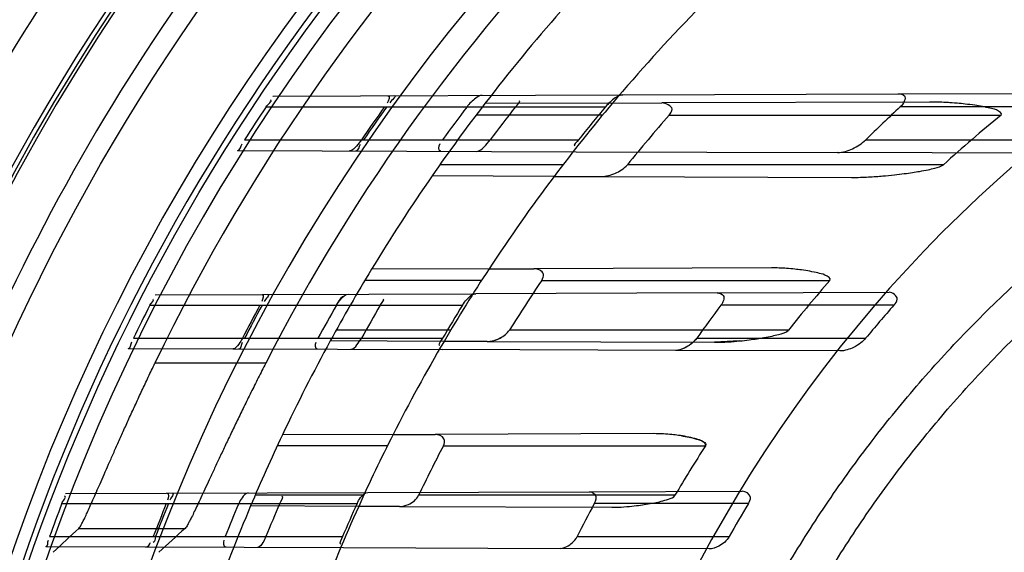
# Model space of a CAD drawing. Header units: millimetres. Extents: x 0 to 297, y 0 to 210.
# Tile 39 of 256: x 145.435 to 145.643, y 91.21 to 91.323. Entities that reach past the tile are written whole.
import ezdxf

# ---------------------------------------------------------------- set-up
doc = ezdxf.new("R2010")
doc.units = ezdxf.units.MM
doc.header["$LTSCALE"] = 16.335
doc.layers.get('0').update_dxf_attribs({"linetype": 'CONTINUOUS'})
for name, color, linetype in [('01_GLOBAL', 7, 'CONTINUOUS'), ('INTFCLR_144815', 7, 'CONTINUOUS'), ('INTFCLR_72935', 7, 'CONTINUOUS')]:
    doc.layers.add(name, color=color, linetype=linetype)

msp = doc.modelspace()

# ---------------------------------------------------------------- linework, layer by layer
at = {"color": 7, "linetype": 'Continuous'}
msp.add_circle((146.8548034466, 92.13446435), 2.66, dxfattribs=at)
at = {"color": 9, "linetype": 'Continuous'}
msp.add_arc((146.8548034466, 92.13446435), 2.6259090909, 182.9674534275, 267.0325465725, dxfattribs=at)
at = {"layer": '01_GLOBAL', "color": 7, "linetype": 'Continuous'}
msp.add_circle((146.8548034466, 92.13446435), 2.695, dxfattribs=at)
at = {"layer": 'INTFCLR_144815', "color": 9, "linetype": 'Continuous'}
for p, q in [((145.487040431, 91.2504824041), (145.4635950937, 91.2504824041)), ((145.4475250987, 91.2155303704), (145.470015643, 91.2155303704))]:
    msp.add_line(p, q, dxfattribs=at)
at = {"layer": 'INTFCLR_144815', "color": 6, "linetype": 'Continuous'}
for radius in [0.4466793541, 0.4256665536]:
    msp.add_circle((145.8396077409, 91.0702686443), radius, dxfattribs=at)
for radius, start, end in [(0.6157754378, 313.9937911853, 154.5150993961), (0.5947754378, 312.9543589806, 154.5144414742), (0.5903864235, 71.6563998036, 156.0440844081), (0.5808960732, 70.9981667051, 162.0018332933), (0.5751005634, 108.7136429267, 257.7559644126), (0.4627266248, 45.0000000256, 314.9999999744), (0.4618985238, 44.999999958, 315.000000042), (0.461229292, 44.99999997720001, 315.0000000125), (0.4169682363, 115.6072723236, 154.3927276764), (0.3959554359, 117.0737153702, 152.9262846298), (0.427, 126.3221328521, 169.3673701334)]:
    msp.add_arc((145.8396077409, 91.0702686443), radius, start, end, dxfattribs=at)
at = {"layer": 'INTFCLR_144815', "color": 9, "linetype": 'Continuous'}
for centre, radius, start, end in [((145.8396077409, 91.0702686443), 0.6114469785, 71.617857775, 156.0236179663), ((145.8396077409, 91.0702686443), 0.6044472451, 71.6178577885, 156.0236179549), ((145.8396077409, 91.0702686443), 0.5785048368, 70.768222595, 162.2317774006), ((145.8396077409, 91.0702686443), 0.5712784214, 125.9035433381, 247.5002459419), ((145.8396076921, 91.07026867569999), 0.5153551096, 125.9035433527, 247.5002459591), ((145.8396077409, 91.0702686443), 0.4856448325, 128.484146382, 209.9999999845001), ((145.8396077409, 91.0702686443), 0.4297215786, 128.4841463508, 246.0405071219), ((145.8396077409, 91.0702686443), 0.4750435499, 138.4596802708, 165.5403197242), ((145.8396077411, 91.0702686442), 0.4859960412, 144.8720266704, 158.1279733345), ((145.8396077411, 91.0702686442), 0.4510440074, 144.86643825, 158.1335617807)]:
    msp.add_arc(centre, radius, start, end, dxfattribs=at)
at = {"layer": 'INTFCLR_144815', "color": 6, "linetype": 'Continuous'}
for centre, major_axis, ratio, start_param, end_param in [((145.8396077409, 90.45318190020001), (0, 0.9261006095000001), 0.7456587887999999, 0.6038052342, 0.6133947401), ((145.8396077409, 90.4783639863), (0, 0.8883082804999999), 0.7456587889, 0.5919499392, 0.6021168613)]:
    msp.add_ellipse(centre, major_axis=major_axis, ratio=ratio, start_param=start_param, end_param=end_param, dxfattribs=at)
for points, knots in [([(145.4475250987, 91.2155303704), (145.4477327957, 91.21572249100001), (145.4479734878, 91.21621953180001), (145.4483785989, 91.2169701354), (145.4487953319, 91.2178452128), (145.4492934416, 91.2189117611), (145.4498669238, 91.22017861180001), (145.4505162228, 91.22163426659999), (145.451233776, 91.2232597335), (145.4520203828, 91.2250503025), (145.4528845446, 91.2270199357), (145.4538209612, 91.2291496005), (145.4548316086, 91.2314361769), (145.4559074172, 91.2338537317), (145.4570559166, 91.2364134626), (145.4582694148, 91.2390906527), (145.4595425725, 91.24186748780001), (145.4608582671, 91.2447036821), (145.4622124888, 91.2475838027), (145.4631285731, 91.2495090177), (145.4635950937, 91.2504824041)], [0, 0, 0, 0, 0.0220565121, 0.0416851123, 0.06700290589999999, 0.09741728, 0.13352119, 0.1753857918, 0.2216826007, 0.2720342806, 0.3278515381, 0.3893596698, 0.4533993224, 0.5227438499, 0.5956453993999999, 0.6721162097, 0.7518909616, 0.8337900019, 0.9158514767, 1, 1, 1, 1]), ([(145.487040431, 91.2504824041), (145.4865118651, 91.24944832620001), (145.4854664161, 91.24738766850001), (145.4839336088, 91.24432127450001), (145.4824508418, 91.24131190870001), (145.4810334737, 91.2383960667), (145.4796852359, 91.23558735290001), (145.4784175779, 91.2329170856), (145.477230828, 91.230393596), (145.4761314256, 91.2280391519), (145.4751196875, 91.2258623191), (145.4741977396, 91.2238758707), (145.4733665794, 91.22208946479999), (145.4726245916, 91.2205070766), (145.4719740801, 91.2191369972), (145.4714107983, 91.2179838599), (145.4709442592, 91.2170456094), (145.4704989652, 91.2162532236), (145.470237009, 91.21572998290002), (145.470015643, 91.2155303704)], [0, 0, 0, 0, 0.0895851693, 0.1782446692, 0.2644460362, 0.3483747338, 0.4283368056, 0.5047777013, 0.5763909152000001, 0.6434496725, 0.7052237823, 0.7615617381, 0.8123844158, 0.8572091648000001, 0.8963887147, 0.9293516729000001, 0.9562827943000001, 0.9770066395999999, 1, 1, 1, 1])]:
    msp.add_open_spline(points, degree=3, knots=knots, dxfattribs=at)
at = {"layer": 'INTFCLR_72935', "color": 6, "linetype": 'Continuous'}
for p, q in [((145.4885794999, 91.30704331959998), (145.4886098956, 91.3070434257)), ((145.562616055, 91.307301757), (145.6208286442, 91.3075049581)), ((145.5604420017, 91.3055441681), (145.5708627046, 91.3055805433)), ((145.5527567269, 91.2952699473), (145.6080766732, 91.2950768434)), ((145.5480768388, 91.2900362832), (145.5579821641, 91.290001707)), ((145.5342974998, 91.2704529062), (145.5437892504, 91.27048603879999)), ((145.582546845, 91.26537132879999), (145.5315274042, 91.2651932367)), ((145.5339310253, 91.25508566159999), (145.5247761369, 91.2551176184)), ((145.5737455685, 91.2531966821), (145.5243565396, 91.253369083)), ((145.5139919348, 91.23538202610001), (145.5228698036, 91.2354130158)), ((145.5086279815, 91.22311330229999), (145.5554706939, 91.2232768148)), ((145.5153685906, 91.220150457), (145.5067196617, 91.2201806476)), ((145.5034839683, 91.2114419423), (145.5493309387, 91.21128190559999))]:
    msp.add_line(p, q, dxfattribs=at)
at = {"layer": 'INTFCLR_72935', "color": 9, "linetype": 'Continuous'}
for p, q in [((145.4886098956, 91.3070434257), (145.562616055, 91.307301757)), ((145.6208286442, 91.3075049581), (145.665113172, 91.3076595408)), ((145.4871230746, 91.3047686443), (145.5589454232, 91.3047686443)), ((145.5604420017, 91.3055441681), (145.5334174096, 91.305449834)), ((145.6275024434, 91.3057782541), (145.5708627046, 91.3055805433)), ((145.6657743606, 91.3047686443), (145.6213268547, 91.3047686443)), ((145.5583329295, 91.3030186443), (145.531565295, 91.3030186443)), ((145.5724326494, 91.3030186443), (145.6426956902, 91.3030186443)), ((145.482564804, 91.2977686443), (145.5532536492, 91.2977686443)), ((145.6140092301, 91.2977686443), (145.6566605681, 91.2977686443)), ((145.4811058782, 91.2955200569), (145.5527567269, 91.2952699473)), ((145.649007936, 91.2949339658), (145.6080766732, 91.2950768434)), ((145.5499648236, 91.2925186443), (145.5239059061, 91.2925186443)), ((145.6304827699, 91.2925186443), (145.5635905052, 91.2925186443)), ((145.5480768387, 91.2900362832), (145.5222353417, 91.2901264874)), ((145.5579821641, 91.290001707), (145.6110204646, 91.2898165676)), ((145.5342974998, 91.2704529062), (145.5094203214, 91.27036606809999)), ((145.5940550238, 91.2706615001), (145.5437892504, 91.27048603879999)), ((145.5327152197, 91.2680186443), (145.5080091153, 91.2680186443)), ((145.545451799, 91.2680186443), (145.6064432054, 91.2680186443)), ((145.4636309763, 91.2649562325), (145.5315274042, 91.2651932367)), ((145.582546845, 91.26537132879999), (145.618953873, 91.26549841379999)), ((145.4625392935, 91.26276864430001), (145.5286899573, 91.26276864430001)), ((145.6199703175, 91.26276864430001), (145.5833776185, 91.26276864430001)), ((145.5261982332, 91.2575186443), (145.5019686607, 91.2575186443)), ((145.5976807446, 91.2575186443), (145.5386262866, 91.2575186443)), ((145.4590466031, 91.2557686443), (145.5244713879, 91.2557686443)), ((145.524776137, 91.2551176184), (145.5006940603, 91.255201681)), ((145.5339310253, 91.25508566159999), (145.5820070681, 91.25491784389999)), ((145.5782463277, 91.2557686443), (145.6140015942, 91.2557686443)), ((145.4579651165, 91.2536008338), (145.5243565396, 91.253369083)), ((145.608556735, 91.2530751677), (145.5737455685, 91.2531966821)), ((145.5139919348, 91.23538202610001), (145.4905701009, 91.23530026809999)), ((145.5691870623, 91.2355746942), (145.5228698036, 91.2354130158)), ((145.5128042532, 91.2330186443), (145.4895004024, 91.2330186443)), ((145.5246395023, 91.2330186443), (145.5801102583, 91.2330186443)), ((145.5554706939, 91.2232768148), (145.5879002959, 91.22339001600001)), ((145.4446792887, 91.2228900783), (145.5086279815, 91.22311330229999)), ((145.5077824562, 91.22251864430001), (145.4848082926, 91.22251864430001)), ((145.5736549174, 91.22251864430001), (145.5194085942, 91.22251864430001)), ((145.4438963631, 91.22076864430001), (145.5063665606, 91.22076864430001)), ((145.5067196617, 91.2201806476), (145.4838477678, 91.2202604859)), ((145.5153685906, 91.220150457), (145.5602588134, 91.21999375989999)), ((145.5891959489, 91.22076864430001), (145.5565677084, 91.22076864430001)), ((145.4413043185, 91.2137686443), (145.5032982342, 91.2137686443)), ((145.552943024, 91.2137686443), (145.585104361, 91.2137686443)), ((145.4405215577, 91.2116617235), (145.5034839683, 91.2114419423)), ((145.5808625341, 91.2111718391), (145.5493309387, 91.21128190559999))]:
    msp.add_line(p, q, dxfattribs=at)
at = {"layer": 'INTFCLR_72935', "color": 7, "linetype": 'Continuous'}
for p, q in [((145.5019968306, 91.26276864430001), (145.5026048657, 91.2636735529)), ((145.5782463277, 91.2557686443), (145.5771508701, 91.25462333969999)), ((145.5872794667, 91.2551965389), (145.5820070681, 91.25491784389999)), ((145.5760654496, 91.2538914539), (145.5746699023, 91.2533237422))]:
    msp.add_line(p, q, dxfattribs=at)
msp.add_lwpolyline([(145.5339310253, 91.25508566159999), (145.5340539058, 91.2550871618), (145.5341800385, 91.2550925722), (145.5343094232, 91.25510198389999), (145.5344419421, 91.2551154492), (145.5345777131, 91.2551330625), (145.5347170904, 91.25515504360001), (145.5348601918, 91.25518158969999), (145.5350068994, 91.2552127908), (145.5351572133, 91.25524876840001)], dxfattribs=at)
at = {"layer": 'INTFCLR_72935', "color": 6, "linetype": 'Continuous'}
for centre, radius, start, end in [((145.8396077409, 91.0702686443), 0.4224162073, 90, 270.0000000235), ((145.8396077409, 91.0702686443), 0.4014439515, 90, 270.0000000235), ((145.8395748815, 91.0702744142), 0.4233318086, 146.3632709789, 147.4938671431), ((145.839141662, 91.07027546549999), 0.4023445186, 144.3510878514, 145.568617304), ((145.8395739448, 91.0702752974), 0.4023265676, 144.3492248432, 145.5668357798), ((145.8396077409, 91.0702686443), 0.3860864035, 142.4725577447, 145.2879487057), ((145.8401840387, 91.0702760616), 0.3891322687, 142.9433906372, 144.224199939), ((145.8391406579, 91.07027659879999), 0.3801814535, 141.9179137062, 143.2462138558), ((145.8396077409, 91.0702686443), 0.3650864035, 139.8764540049, 142.9895536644), ((145.8401828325, 91.070277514), 0.3661701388, 140.179208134, 141.5909425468), ((145.8386276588, 91.07028300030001), 0.3196922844, 132.8216603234, 134.636638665), ((145.8381263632, 91.0703025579), 0.3531995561, 138.7854969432, 141.0124388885), ((145.8301721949, 91.072605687), 0.2970481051, 129.1336756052, 132.2406565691), ((145.8396077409, 91.0702686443), 0.3860864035, 148.7836486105, 151.3802865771), ((145.8396077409, 91.0702686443), 0.3650864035, 146.7481499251, 149.581270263), ((145.8381362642, 91.0702910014), 0.3532144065, 145.9583812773, 147.9899526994), ((145.8313832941, 91.0713954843), 0.298761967, 138.8428562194, 141.4658165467), ((145.8395758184, 91.070272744), 0.4233334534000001, 152.9534276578, 154.0122375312), ((145.839142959, 91.07027329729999), 0.4023467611, 151.4169919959, 152.5461806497), ((145.8395751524, 91.0702732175), 0.4023286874, 151.4155767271, 152.5448306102), ((145.8401853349, 91.0702736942), 0.3891346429, 150.3517171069, 151.5308322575), ((145.8391421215, 91.07027395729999), 0.3801841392, 149.5810094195, 150.7968608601), ((145.8401843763, 91.0702745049), 0.3661731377, 148.2851874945, 149.5640429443), ((145.8386301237, 91.0702772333), 0.3196979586, 142.9792673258, 144.5348049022), ((145.8386280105, 91.07028006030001), 0.2913126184, 138.6419146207, 140.4513055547), ((145.8396077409, 91.0702686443), 0.3860864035, 154.6943264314, 157.139241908), ((145.8396077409, 91.0702686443), 0.3650864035, 153.1113287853, 155.7561731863), ((145.8381445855, 91.0702831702), 0.3532255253, 152.566895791, 154.4698103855), ((145.8321954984, 91.07080374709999), 0.2997676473, 147.2390332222, 149.5950478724), ((145.8395767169, 91.0702714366), 0.4233347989, 159.1756644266, 160.1859514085), ((145.839143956, 91.0702717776), 0.402348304, 158.0346236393, 159.1054969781), ((145.8395761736, 91.0702717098), 0.4023302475, 158.0335761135, 159.1045049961), ((145.8401865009, 91.0702719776), 0.389136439, 157.2478700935, 158.3610402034), ((145.8391431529, 91.0702722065), 0.3801858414, 156.6810239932, 157.8249472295), ((145.8401856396, 91.07027246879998), 0.366175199, 155.7326455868, 156.9285663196), ((145.8386318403, 91.0702739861), 0.3197011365, 151.9179532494, 153.3307160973), ((145.8386302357, 91.0702753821), 0.2913171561, 148.8958099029, 150.4905468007)]:
    msp.add_arc(centre, radius, start, end, dxfattribs=at)
at = {"layer": 'INTFCLR_72935', "color": 9, "linetype": 'Continuous'}
for radius, start, end in [(0.2950857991, 90.00000000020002, 157.5066823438), (0.3860864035, 138.7108679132, 142.4725577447), (0.3650864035, 135.7698571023, 139.8764540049), (0.3860864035, 145.2879487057, 148.7836486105), (0.3650864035, 142.9895536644, 146.7481499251), (0.3860864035, 151.3802865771, 154.6943264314), (0.3650864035, 149.581270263, 153.1113287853), (0.3860864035, 157.139241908, 160.3263098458), (0.3650864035, 155.7561731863, 159.1304001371)]:
    msp.add_arc((145.8396077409, 91.0702686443), radius, start, end, dxfattribs=at)
at = {"layer": 'INTFCLR_72935', "color": 7, "linetype": 'Continuous'}
msp.add_arc((145.6276505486, 91.242332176), 0.063446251, 86.503523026, 90.133748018, dxfattribs=at)
at = {"layer": 'INTFCLR_72935', "color": 6, "linetype": 'Continuous'}
for points, knots in [([(145.5730666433, 91.1539957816), (145.5738884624, 91.1565029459), (145.5756060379, 91.1614933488), (145.5784016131, 91.1688995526), (145.5814140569, 91.17622018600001), (145.5846407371, 91.18344883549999), (145.5880788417, 91.1905792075), (145.5917254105, 91.1976051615), (145.5955772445, 91.2045205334), (145.5996310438, 91.21131939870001), (145.6038832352, 91.2179957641), (145.6083301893, 91.224543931), (145.6129679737, 91.230958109), (145.617792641, 91.2372328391), (145.622799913, 91.24336255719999), (145.6279855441, 91.2493420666), (145.6333449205, 91.255166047), (145.6388735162, 91.26082957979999), (145.644566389, 91.2663276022), (145.6504187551, 91.2716554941), (145.65642536, 91.27680847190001), (145.6625811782, 91.281782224), (145.6688806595, 91.28657226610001), (145.6753185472, 91.2911746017), (145.6818890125, 91.2955850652), (145.6885865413, 91.2997999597), (145.6954050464, 91.3038154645), (145.7023388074, 91.3076282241), (145.709381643, 91.31123485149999), (145.7165275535, 91.3146322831), (145.7237702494, 91.31781754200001), (145.7311035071, 91.3207879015), (145.7385209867, 91.32354079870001), (145.7460162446, 91.3260738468), (145.753582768, 91.3283848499), (145.7612139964, 91.33047180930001), (145.7689033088, 91.3323329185), (145.776644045, 91.3339665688), (145.7844294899, 91.3353713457), (145.7922528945, 91.3365460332), (145.800107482, 91.337489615), (145.8079864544, 91.3382012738), (145.8158829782, 91.33868039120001), (145.8237902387, 91.3389265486), (145.83170128, 91.3389395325), (145.836973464, 91.3387927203), (145.8396077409, 91.3386804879)], [0, 0, 0, 0, 0.0227356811, 0.0454710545, 0.0682062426, 0.09094098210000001, 0.1136756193, 0.1364096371, 0.1591436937, 0.1818769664, 0.2046103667, 0.2273428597, 0.2500755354, 0.2728072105, 0.2955391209, 0.3182699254, 0.3410011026, 0.3637310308, 0.3864614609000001, 0.4091905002, 0.4319201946, 0.4546483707, 0.4773773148, 0.5001046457, 0.5228327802, 0.5455591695, 0.5682859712, 0.5910108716, 0.6137361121, 0.6364602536, 0.6591836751, 0.681906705, 0.7046293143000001, 0.7273515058, 0.750073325, 0.77279473, 0.7955158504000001, 0.8182366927, 0.8409573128, 0.8636777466, 0.886398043, 0.9091183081, 0.9318386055, 0.9545589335, 0.9772794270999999, 1, 1, 1, 1]), ([(145.8396077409, 90.80945638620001), (145.834407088, 90.8092429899), (145.8239902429, 90.8091283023), (145.808386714, 90.80989010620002), (145.7928285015, 90.8115889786), (145.7773228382, 90.8142313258), (145.761960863, 90.8178171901), (145.7470751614, 90.82225735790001), (145.7325170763, 90.8275517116), (145.7182922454, 90.8336954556), (145.704230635, 90.8408037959), (145.690626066, 90.84874682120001), (145.6775336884, 90.85749068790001), (145.6649968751, 90.8670033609), (145.653061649, 90.87724948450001), (145.6417667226, 90.88819421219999), (145.6311557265, 90.8997932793), (145.6212646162, 90.9120069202), (145.6121346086, 90.9247808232), (145.6037919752, 90.938073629), (145.596263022, 90.9518425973), (145.5895763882, 90.9660349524), (145.5837584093, 90.9805904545), (145.5788258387, 90.99546151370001), (145.5747929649, 91.0106022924), (145.5716739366, 91.0259607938), (145.5694810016, 91.04147862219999), (145.5682225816, 91.0570930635), (145.5679021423, 91.07273874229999), (145.5685180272, 91.0883603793), (145.5700653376, 91.1039065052), (145.5725382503, 91.1193307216), (145.5759280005, 91.1345796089), (145.5802229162, 91.14959956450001), (145.58540645, 91.164332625), (145.5914576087, 91.1787209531), (145.5983513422, 91.1927109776), (145.6060640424, 91.2062594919), (145.6145645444, 91.2193137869), (145.6238211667, 91.2318286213), (145.633798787, 91.24376132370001), (145.644470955, 91.25508104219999), (145.6557913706, 91.2657379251), (145.6677258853, 91.27570224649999), (145.6802256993, 91.2849344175), (145.6932490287, 91.2934032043), (145.7067436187, 91.3010772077), (145.7206478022, 91.30792492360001), (145.7346275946, 91.3138065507), (145.7482413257, 91.3186339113), (145.7608833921, 91.32237010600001), (145.7723287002, 91.3251633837), (145.7825232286, 91.3272005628), (145.792205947, 91.3287612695), (145.8022144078, 91.3300000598), (145.8133420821, 91.33092335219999), (145.8259498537, 91.3313978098), (145.8348566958, 91.3312758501), (145.8396077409, 91.3310809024)], [0, 0, 0, 0, 0.0185657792, 0.0371317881, 0.0556907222, 0.0743562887, 0.09320238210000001, 0.1119235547, 0.1297297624, 0.1484268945, 0.1671582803, 0.1858963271, 0.2045840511, 0.2232805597, 0.2419956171, 0.2606571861, 0.279345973, 0.2980347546, 0.3166822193, 0.3353169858, 0.3539795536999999, 0.37262367, 0.3912431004, 0.4098577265, 0.4284753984, 0.447098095, 0.4657246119, 0.4843422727, 0.5029402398, 0.5215093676, 0.5400730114, 0.5586323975, 0.5771953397, 0.5957586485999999, 0.6143210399, 0.632871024, 0.6514010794, 0.6699183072, 0.6884459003, 0.706933, 0.7254083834, 0.7438943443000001, 0.7623915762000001, 0.7808313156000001, 0.7993174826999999, 0.8177867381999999, 0.836209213, 0.8546573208, 0.8730372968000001, 0.8902751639, 0.9061519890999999, 0.920037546, 0.9322836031, 0.9432240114, 0.9550134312, 0.9682465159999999, 0.9830392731, 1, 1, 1, 1]), ([(145.5328240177, 91.3071977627), (145.5323473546, 91.30719609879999), (145.5311148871, 91.3064016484), (145.5301700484, 91.3054696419), (145.5296407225, 91.3047686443)], [0, 0, 0, 0, 0.3517663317, 1, 1, 1, 1]), ([(145.562616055, 91.307301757), (145.5620425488, 91.307299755), (145.5610779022, 91.30672118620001), (145.55990341, 91.3058123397), (145.5592471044, 91.3051304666), (145.5589454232, 91.3047686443)], [0, 0, 0, 0, 0.3798405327, 0.6879921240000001, 1, 1, 1, 1]), ([(145.6208286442, 91.3075049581), (145.6213079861, 91.30750663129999), (145.6230652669, 91.3072528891), (145.6219356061, 91.30533278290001), (145.6213268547, 91.3047686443)], [0, 0, 0, 0, 0.3661068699, 1, 1, 1, 1]), ([(145.5724326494, 91.3030186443), (145.5727340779, 91.3033627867), (145.5736578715, 91.30472123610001), (145.5717091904, 91.30558349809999), (145.5708627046, 91.3055805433)], [0, 0, 0, 0, 0.350838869, 1, 1, 1, 1]), ([(145.5072863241, 91.2977686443), (145.5069728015, 91.2973112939), (145.5062568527, 91.2965044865), (145.5053892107, 91.2954352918), (145.5047956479, 91.2954373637)], [0, 0, 0, 0, 0.4829841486, 1, 1, 1, 1]), ([(145.5317134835, 91.29534340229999), (145.5323194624, 91.29534128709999), (145.5333238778, 91.29639842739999), (145.5341471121, 91.29725080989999), (145.5345338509, 91.2977686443)], [0, 0, 0, 0, 0.4838977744, 1, 1, 1, 1]), ([(145.6080766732, 91.2950768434), (145.6086253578, 91.2950749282), (145.6097170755, 91.2952859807), (145.6112546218, 91.2958740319), (145.6127132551, 91.29668281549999), (145.613605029, 91.2973695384), (145.6140092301, 91.2977686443)], [0, 0, 0, 0, 0.2480974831, 0.494923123, 0.7431543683, 1, 1, 1, 1]), ([(145.5579821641, 91.290001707), (145.5585210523, 91.2899998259), (145.5595732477, 91.2901672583), (145.561028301, 91.2906746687), (145.5624069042, 91.29140979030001), (145.5632362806, 91.29208102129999), (145.5635905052, 91.2925186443)], [0, 0, 0, 0, 0.2567819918, 0.5014538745, 0.7317219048, 1, 1, 1, 1]), ([(145.545451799, 91.2680186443), (145.5457104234, 91.2684014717), (145.5462656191, 91.2698172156), (145.5445604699, 91.2704887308), (145.5437892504, 91.27048603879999)], [0, 0, 0, 0, 0.3746274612, 1, 1, 1, 1]), ([(145.5286899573, 91.26276864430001), (145.5289548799, 91.26319734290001), (145.5297145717, 91.26414556), (145.5307687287, 91.2651905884), (145.5315274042, 91.2651932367)], [0, 0, 0, 0, 0.3991275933, 1, 1, 1, 1]), ([(145.582546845, 91.26537132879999), (145.5830234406, 91.2653729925), (145.5844958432, 91.2648987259), (145.5837981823, 91.263326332), (145.5833776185, 91.26276864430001)], [0, 0, 0, 0, 0.4055849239, 1, 1, 1, 1]), ([(145.6199703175, 91.26276864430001), (145.6202932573, 91.26313548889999), (145.6213304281, 91.26427272), (145.619711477, 91.2655010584), (145.618953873, 91.26549841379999)], [0, 0, 0, 0, 0.3921366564, 1, 1, 1, 1]), ([(145.4821073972, 91.2557686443), (145.4818860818, 91.2553426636), (145.4813552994, 91.25457785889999), (145.4806661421, 91.25352159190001), (145.4801390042, 91.25352343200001)], [0, 0, 0, 0, 0.4766182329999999, 1, 1, 1, 1]), ([(145.5050825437, 91.25343636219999), (145.5056148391, 91.2534345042), (145.5064114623, 91.25448071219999), (145.5070128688, 91.25528866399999), (145.5072811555, 91.2557686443)], [0, 0, 0, 0, 0.4918806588, 1, 1, 1, 1]), ([(145.6140015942, 91.2557686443), (145.6137108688, 91.2554165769), (145.6129206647, 91.25468426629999), (145.6115908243, 91.2538630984), (145.6100846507, 91.2532632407), (145.6090791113, 91.2530733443), (145.608556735, 91.2530751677)], [0, 0, 0, 0, 0.2201081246, 0.5149372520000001, 0.7481757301, 1, 1, 1, 1]), ([(145.5246395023, 91.2330186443), (145.5248596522, 91.2334427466), (145.5251054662, 91.23486689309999), (145.5235808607, 91.23541549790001), (145.5228698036, 91.2354130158)], [0, 0, 0, 0, 0.4019160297, 1, 1, 1, 1]), ([(145.5554706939, 91.2232768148), (145.5559363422, 91.2232784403), (145.5572287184, 91.22275545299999), (145.5568682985, 91.221332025), (145.5565677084, 91.22076864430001)], [0, 0, 0, 0, 0.4217067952, 1, 1, 1, 1]), ([(145.5891959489, 91.22076864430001), (145.589440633, 91.22117419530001), (145.5900518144, 91.2224193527), (145.5886052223, 91.2233924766), (145.5879002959, 91.22339001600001)], [0, 0, 0, 0, 0.4018804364, 1, 1, 1, 1]), ([(145.4833534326, 91.22302507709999), (145.4827959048, 91.2230231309), (145.4820020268, 91.22204698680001), (145.4815132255, 91.2212053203), (145.4813300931, 91.22076864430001)], [0, 0, 0, 0, 0.540739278, 1, 1, 1, 1]), ([(145.5063665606, 91.22076864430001), (145.5065703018, 91.2212205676), (145.5071261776, 91.2221178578), (145.508015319, 91.22311116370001), (145.5086279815, 91.22311330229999)], [0, 0, 0, 0, 0.4472482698, 1, 1, 1, 1]), ([(145.5153685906, 91.220150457), (145.5160057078, 91.22014823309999), (145.517586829, 91.2205670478), (145.5189899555, 91.22164215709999), (145.5194085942, 91.22251864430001)], [0, 0, 0, 0, 0.396107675, 1, 1, 1, 1]), ([(145.5602588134, 91.21999375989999), (145.5607228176, 91.21999214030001), (145.5619887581, 91.2200169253), (145.5638936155, 91.22014795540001), (145.5658496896, 91.2203671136), (145.5676177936, 91.2206222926), (145.5691962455, 91.22090670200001), (145.5707942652, 91.2212493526), (145.5722151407, 91.22168783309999), (145.5733810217, 91.22205189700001), (145.5736549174, 91.22251864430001)], [0, 0, 0, 0, 0.1010298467, 0.2756088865, 0.4154810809, 0.5296070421, 0.6642454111, 0.7656496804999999, 0.8821678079, 1, 1, 1, 1]), ([(145.4870777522, 91.2137686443), (145.486901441, 91.2133360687), (145.4864647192, 91.21256628), (145.4858338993, 91.21150355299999), (145.485334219, 91.21150529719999)], [0, 0, 0, 0, 0.4831627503, 1, 1, 1, 1]), ([(145.5493309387, 91.21128190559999), (145.5498308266, 91.2112801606), (145.5507835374, 91.2115815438), (145.5520309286, 91.21245358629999), (145.5526910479, 91.21326697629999), (145.552943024, 91.2137686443)], [0, 0, 0, 0, 0.3293920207, 0.6300821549, 1, 1, 1, 1]), ([(145.585104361, 91.2137686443), (145.5848647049, 91.21334521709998), (145.5842075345, 91.2125705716), (145.5828057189, 91.2115803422), (145.5815818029, 91.2111693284), (145.5808625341, 91.2111718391)], [0, 0, 0, 0, 0.2838440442, 0.5803850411, 1, 1, 1, 1])]:
    msp.add_open_spline(points, degree=3, knots=knots, dxfattribs=at)
for points in [[(145.5129618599, 91.30712843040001), (145.513485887, 91.30713025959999), (145.5130236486, 91.30600116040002), (145.512718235, 91.3055753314)], [(145.514316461, 91.30713315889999), (145.5149213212, 91.30713527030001), (145.5136295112, 91.3061373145), (145.5132769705, 91.3056458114)], [(145.4871230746, 91.3047686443), (145.4874284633, 91.30522765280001), (145.4885870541, 91.30614991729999), (145.4880357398, 91.3061479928)], [(145.5398892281, 91.3047686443), (145.5402000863, 91.305165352), (145.5412314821, 91.3060287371), (145.5407274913, 91.3060269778)], [(145.4811058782, 91.2955200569), (145.4816785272, 91.295518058), (145.4817387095, 91.29647472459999), (145.4820464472, 91.29695766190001)], [(145.5061106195, 91.29543277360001), (145.5067016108, 91.2954307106), (145.5067970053, 91.2963951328), (145.5071311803, 91.2968825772)], [(145.5240432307, 91.2953701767), (145.5235086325, 91.29537204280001), (145.5236644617, 91.2965388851), (145.523976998, 91.296972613)], [(145.5532536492, 91.2977686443), (145.5529456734, 91.29738020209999), (145.5519639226, 91.2965129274), (145.5524596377, 91.296511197)], [(145.4862437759, 91.2650351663), (145.4867296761, 91.2650368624), (145.4864514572, 91.26400435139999), (145.4862189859, 91.2635776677)], [(145.4874948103, 91.2650395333), (145.4880461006, 91.26504145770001), (145.4869873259, 91.2640605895), (145.4867235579, 91.26357649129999)], [(145.4625392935, 91.26276864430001), (145.4627586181, 91.2631982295), (145.4636758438, 91.26406099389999), (145.4631935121, 91.26405931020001)], [(145.5112918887, 91.26276864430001), (145.5115277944, 91.2631704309), (145.5123561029, 91.2640335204), (145.511890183, 91.264031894)], [(145.4579651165, 91.2536008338), (145.4584931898, 91.25359899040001), (145.4584466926, 91.2545408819), (145.4586780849, 91.25501556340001)], [(145.4813641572, 91.25351915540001), (145.4819054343, 91.2535172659), (145.4818831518, 91.2544692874), (145.4821327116, 91.25494960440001)], [(145.4980053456, 91.25346106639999), (145.4974973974, 91.2534628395), (145.4975005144, 91.2545155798), (145.4977426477, 91.2549621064)], [(145.5244713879, 91.2557686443), (145.5242037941, 91.2553131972), (145.5233517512, 91.2543002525), (145.5238799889, 91.25429840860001)], [(145.4438963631, 91.22076864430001), (145.4440913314, 91.2212812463), (145.4450232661, 91.2223107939), (145.4444748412, 91.2223088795)], [(145.4661322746, 91.22296496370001), (145.4666138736, 91.2229666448), (145.4664414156, 91.2219725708), (145.4662612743, 91.2215259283)], [(145.46731513, 91.2229690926), (145.4678328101, 91.22297089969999), (145.4669491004, 91.2220004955), (145.4667554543, 91.2215203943)], [(145.4900126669, 91.22076864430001), (145.4902198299, 91.2212492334), (145.4909767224, 91.2222773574), (145.4904533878, 91.2222755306)], [(145.4405215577, 91.2116617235), (145.4410179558, 91.2116599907), (145.4408778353, 91.21258847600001), (145.4410460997, 91.2130554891)], [(145.4637061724, 91.2137686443), (145.4635447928, 91.21334593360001), (145.4636705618, 91.2125004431), (145.4632180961, 91.2125020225)], [(145.4786406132, 91.2115286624), (145.478127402, 91.2115304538), (145.4780473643, 91.21253731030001), (145.4782366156, 91.2130143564)], [(145.5032982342, 91.2137686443), (145.5030948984, 91.2132912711), (145.5024180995, 91.212256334), (145.5029369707, 91.21225452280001)], [(145.4616805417, 91.2115878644), (145.4621417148, 91.2115862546), (145.4625030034, 91.21212660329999), (145.4626674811, 91.21255745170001)]]:
    msp.add_open_spline(points, degree=3, dxfattribs=at)
at = {"layer": 'INTFCLR_72935', "color": 7, "linetype": 'Continuous'}
for points, knots in [([(145.6426956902, 91.3030186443), (145.6430815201, 91.303345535), (145.6415012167, 91.3043265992), (145.6402958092, 91.30447474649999), (145.6386939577, 91.30485160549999), (145.6369613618, 91.30511502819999), (145.6351620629, 91.3053515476), (145.6332319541, 91.3055435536), (145.6311807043, 91.3056921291), (145.6292342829, 91.3057697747), (145.6279640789, 91.3057791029), (145.6275024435, 91.3057782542)], [0, 0, 0, 0, 0.0959523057, 0.1848450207, 0.2877638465, 0.3906146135, 0.5223423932, 0.6304463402, 0.7590032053, 0.9124066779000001, 1, 1, 1, 1]), ([(145.6110204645, 91.2898165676), (145.6116480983, 91.28981806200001), (145.6128507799, 91.2898316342), (145.6145738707, 91.2899090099), (145.6161431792, 91.29000967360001), (145.617965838, 91.2901558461), (145.619963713, 91.2903552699), (145.6220697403, 91.29060820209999), (145.6238474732, 91.2908537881), (145.6255361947, 91.2911233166), (145.6271291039, 91.2914060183), (145.6288172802, 91.2918158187), (145.6299867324, 91.2920973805), (145.63048277, 91.2925186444)], [0, 0, 0, 0, 0.0953424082, 0.1826762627, 0.2619799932, 0.3342125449, 0.4604318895, 0.5669416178, 0.6564437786, 0.7329514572, 0.8269578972, 0.9011415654, 1, 1, 1, 1]), ([(145.6064432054, 91.2680186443), (145.6067718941, 91.2684128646), (145.6052097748, 91.2693438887), (145.6039091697, 91.2695761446), (145.6021713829, 91.2699816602), (145.6005493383, 91.2702210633), (145.5989067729, 91.27042296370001), (145.5967816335, 91.2706067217), (145.5951300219, 91.2706630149), (145.5940550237, 91.2706615)], [0, 0, 0, 0, 0.1182347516, 0.2368823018, 0.3724142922, 0.5082862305, 0.619877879, 0.7523675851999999, 1, 1, 1, 1]), ([(145.501996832, 91.26276864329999), (145.5022552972, 91.26322299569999), (145.5029229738, 91.26410427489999), (145.5038691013, 91.26510315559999), (145.5045065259, 91.2650989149)], [0, 0, 0, 0, 0.4505609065, 1, 1, 1, 1]), ([(145.5339332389, 91.2550872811), (145.5344041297, 91.2550855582), (145.535352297, 91.25524978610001), (145.5370261, 91.2559290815), (145.5381697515, 91.25678247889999), (145.5386275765, 91.25751999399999)], [0, 0, 0, 0, 0.259738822, 0.5211883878, 1, 1, 1, 1]), ([(145.5351572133, 91.25524876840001), (145.5356881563, 91.255382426), (145.5369907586, 91.25590042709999), (145.5381737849, 91.25679468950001), (145.5386262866, 91.2575186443)], [0, 0, 0, 0, 0.3907293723, 1, 1, 1, 1]), ([(145.5820070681, 91.25491784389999), (145.5825165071, 91.2549190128), (145.5834924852, 91.25493143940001), (145.5852766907, 91.2550198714), (145.5872231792, 91.25517845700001), (145.589266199, 91.2554128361), (145.5909758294, 91.2556511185), (145.5925897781, 91.2559181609), (145.5941075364, 91.2562012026), (145.5958352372, 91.25665657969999), (145.5971833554, 91.25693047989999), (145.5976807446, 91.2575186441)], [0, 0, 0, 0, 0.0954838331, 0.1829010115, 0.3347774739, 0.4614114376, 0.5683429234, 0.6581187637, 0.7685074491, 0.8556270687, 1, 1, 1, 1]), ([(145.5782463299, 91.2557686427), (145.5779006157, 91.2552762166), (145.5770887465, 91.25449740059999), (145.5755822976, 91.25357150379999), (145.5744182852, 91.2531898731), (145.5737455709, 91.2531966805)], [0, 0, 0, 0, 0.3392200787, 0.6207032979, 1, 1, 1, 1]), ([(145.5801102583, 91.2330186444), (145.5803461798, 91.2334052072), (145.5790664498, 91.23425593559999), (145.5777956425, 91.2345401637), (145.5761096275, 91.2349579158), (145.5745032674, 91.2352074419), (145.5728729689, 91.23540615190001), (145.5711366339, 91.23554230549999), (145.5698744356, 91.23557532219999), (145.5691870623, 91.2355746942)], [0, 0, 0, 0, 0.1173906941, 0.2468644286, 0.397289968, 0.5483465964, 0.6730049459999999, 0.82182183, 1, 1, 1, 1]), ([(145.5750004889, 91.2351237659), (145.5755474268, 91.23503789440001), (145.5766855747, 91.2348248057), (145.5781943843, 91.2344726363), (145.5805369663, 91.23368623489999), (145.5801102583, 91.2330186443)], [0, 0, 0, 0, 0.2938951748, 0.5794066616, 1, 1, 1, 1])]:
    msp.add_open_spline(points, degree=3, knots=knots, dxfattribs=at)
msp.add_open_spline([(145.5026048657, 91.2636735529), (145.5029055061, 91.2640509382), (145.5031396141, 91.2647016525), (145.5036221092, 91.2647033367)], degree=3, dxfattribs=at)

doc.saveas('drawing.dxf')
